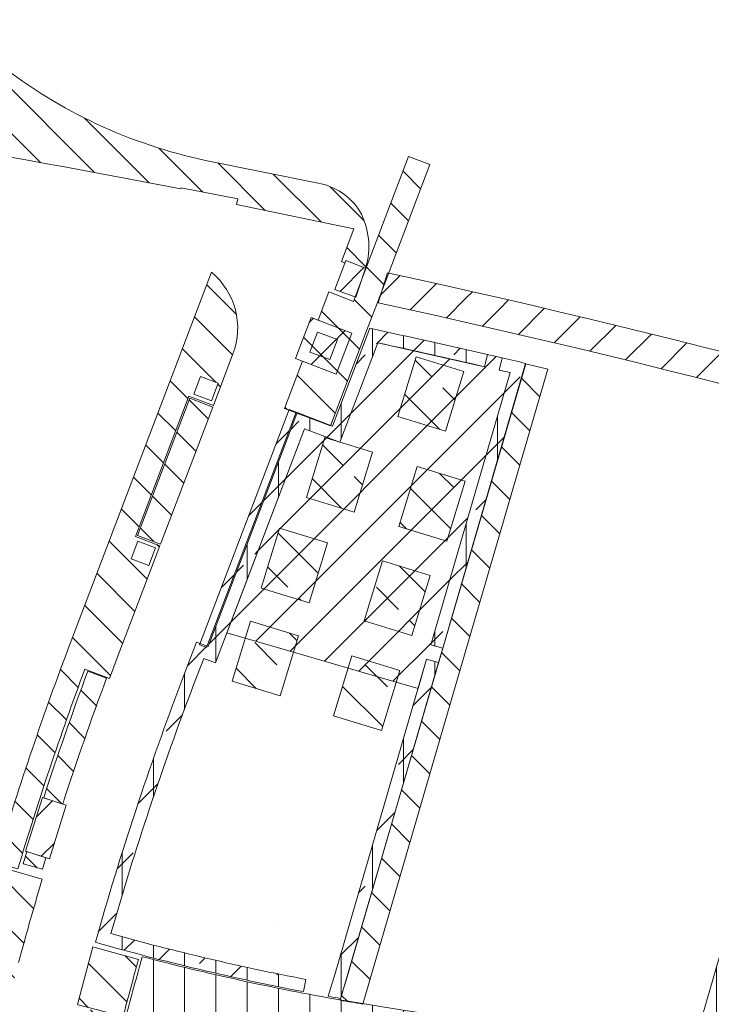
# Model space of a CAD drawing. Header units: metres. Extents: x 167411 to 168816, y 461777 to 462985.
# Tile 241 of 256: x 167544 to 167600, y 462840 to 462918. Entities that reach past the tile are written whole.
import ezdxf

# ---------------------------------------------------------------- set-up
doc = ezdxf.new("R2010")
doc.units = ezdxf.units.M
doc.header["$LTSCALE"] = 0.5
for name, color, linetype, lineweight, true_color in [('Noord-N-WE-GW-AANVULLEN-bomengranulaat TTE-tegel', 7, 'Continuous', 18, 0xff3f01), ('Noord-N-WE-GW-AANVULLEN-menggranulaat', 7, 'Continuous', 18, 0x01ff7f), ('Noord-N-WE-GW-AANVULLEN-menggranulaat uitvullen', 7, 'Continuous', 18, 0xff7f01), ('Noord-N-WE-GW-AANVULLEN-teelgrond 2e en 3e grootte boom', 7, 'Continuous', 18, 0xbf01ff), ('Noord-N-WE-GW-AANVULLEN-teelgrond haag', 7, 'Continuous', 18, 0x00ff01), ('Noord-N-WE-GW-AANVULLEN-vrijgekomen grond', 7, 'Continuous', 18, 0x7fff01), ('Noord-N-WE-GW-AANVULLEN-vrijgekomen grond (uitvullen)', 7, 'Continuous', 18, 0x0100ff), ('Noord-N-WE-GW-AANVULLEN-zand uitvullen', 7, 'Continuous', 18, 0x3fff01), ('Noord-N-WE-GW-AANVULLEN-zand-ondergrondse container', 7, 'Continuous', 18, 0xff7f01), ('Noord-N-WE-GW-ONTGRAVEN-grond-haag', 7, 'Continuous', 18, 0x01ffff), ('Noord-N-WE-GW-ONTGRAVEN-grond-ondergrondse container', 7, 'Continuous', 18, 0x01ff3f)]:
    doc.layers.add(name, color=color, linetype=linetype, lineweight=lineweight, true_color=true_color)
pattern_1 = [(45, (0, 0), (-1.767766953, 1.767766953), []), (135, (0, 0), (-1.767766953, -1.767766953), [])]
pattern_2 = [(45, (0, 0), (-1.767766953, 1.767766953), [])]
pattern_3 = [(45, (0, 0), (-3.535533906, 3.535533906), []), (45, (3.5355, 0), (-3.535533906, 3.535533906), [2.5, -1.25])]
pattern_4 = [(90, (0, 0), (-2.5, 0), [])]
pattern_5 = [(135, (0, 0), (-3.535533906, -3.535533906), []), (135, (2e-16, 3.5355), (-3.535533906, -3.535533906), [2.5, -1.25])]
pattern_6 = [(135, (0, 0), (-1.767766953, -1.767766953), [])]

msp = doc.modelspace()

# ---------------------------------------------------------------- hatches: boundary and pattern name
at = {"layer": 'Noord-N-WE-GW-AANVULLEN-bomengranulaat TTE-tegel'}
h = msp.add_hatch(dxfattribs=at)
h.set_pattern_fill('ANSI31', color=256, scale=20)
h.set_pattern_definition(pattern_2)
h.paths.add_polyline_path([(167566.41, 462886.969), (167559.254, 462868.186), (167558.693, 462868.4), (167565.85, 462887.182)])
at = {"layer": 'Noord-N-WE-GW-AANVULLEN-menggranulaat'}
h = msp.add_hatch(dxfattribs=at)
h.set_pattern_fill('ANSI37', color=256, scale=20)
h.set_pattern_definition(pattern_1)
h.paths.add_polyline_path([(167569.103, 462891.157), (167569.712, 462892.755), (167568.114, 462893.364), (167567.505, 462891.766)], flags=16)
h.paths.add_polyline_path([(167566.35, 462891.248), (167569.621, 462890.002), (167570.867, 462893.273), (167567.597, 462894.519)])
at = {"layer": 'Noord-N-WE-GW-AANVULLEN-menggranulaat uitvullen', "transparency": 33554687}
h = msp.add_hatch(dxfattribs=at)
h.set_pattern_fill('ANSI31', color=256, scale=20, angle=45)
h.set_pattern_definition(pattern_4)
edge = h.paths.add_edge_path()
edge.add_arc((167788.376, 462777.491), 243.38, 164.2657, 165.44285)
edge.add_arc((167604.139, 463034.426), 202.38, 255.30781, 259.84039)
edge.add_arc((167604.139, 463034.426), 202.38, 259.84039, 261.44777)
edge.add_line((167574.042, 462834.297), (167604.554, 462829.708))
edge.add_line((167604.554, 462829.708), (167606.529, 462836.454))
edge.add_arc((167607.49, 462836.171), 1.002, 81.56008, 163.62406, ccw=False)
edge.add_line((167607.637, 462837.163), (167607.806, 462837.137))
edge.add_line((167607.806, 462837.137), (167608.231, 462837.073))
edge.add_line((167608.231, 462837.073), (167640.864, 462832.166))
edge.add_line((167640.864, 462832.166), (167642.281, 462831.953))
edge.add_arc((167634.846, 462782.509), 50, 73.73638, 81.44777, ccw=False)
edge.add_line((167648.849, 462830.508), (167649.362, 462830.358))
edge.add_line((167649.362, 462830.358), (167657.041, 462828.117))
edge.add_line((167657.041, 462828.117), (167661.121, 462826.927))
edge.add_line((167661.121, 462826.927), (167676.001, 462822.586))
edge.add_line((167676.001, 462822.586), (167676.481, 462822.446))
edge.add_arc((167676.201, 462821.486), 1, -8.51963, 73.73638, ccw=False)
edge.add_line((167677.19, 462821.338), (167676.155, 462814.385))
edge.add_line((167676.155, 462814.385), (167707.516, 462805.236))
edge.add_line((167707.516, 462805.236), (167707.555, 462805.37))
edge.add_arc((167558.57, 462857.108), 157.712, 340.84942, 342.5653)
edge.add_line((167709.037, 462809.855), (167709.079, 462809.988))
edge.add_line((167709.079, 462809.988), (167688.093, 462816.111))
edge.add_arc((167688.933, 462818.991), 3, 163.73638, 253.73638, ccw=False)
edge.add_line((167686.053, 462819.831), (167687.714, 462825.524))
edge.add_line((167687.714, 462825.524), (167670.75, 462830.472))
edge.add_line((167670.75, 462830.472), (167651.07, 462836.214))
edge.add_arc((167634.767, 462782.091), 56.525, 73.23647, 81.43157)
edge.add_line((167643.189, 462837.985), (167641.771, 462838.198))
edge.add_line((167641.771, 462838.198), (167609.138, 462843.106))
edge.add_line((167609.138, 462843.106), (167600.509, 462844.403))
edge.add_line((167600.509, 462844.403), (167598.719, 462838.268))
edge.add_arc((167595.84, 462839.109), 3, 261.44777, 343.73638, ccw=False)
edge.add_line((167595.393, 462836.142), (167579.95, 462838.465))
edge.add_line((167579.95, 462838.465), (167574.786, 462839.241))
edge.add_line((167574.786, 462839.241), (167569.931, 462840.033))
edge.add_arc((167604.139, 463034.426), 197.38, 255.3193, 260.01975, ccw=False)
at = {"layer": 'Noord-N-WE-GW-AANVULLEN-teelgrond 2e en 3e grootte boom'}
h = msp.add_hatch(dxfattribs=at)
h.set_pattern_fill('ANSI33', color=256, scale=20, angle=90)
h.set_pattern_definition(pattern_5)
h.paths.add_polyline_path([(167575.994, 462891.394), (167579.819, 462890.224), (167578.355, 462885.443), (167574.53, 462886.613)])
h = msp.add_hatch(dxfattribs=at)
h.set_pattern_fill('ANSI33', color=256, scale=20, angle=90)
h.set_pattern_definition(pattern_5)
h.paths.add_polyline_path([(167568.691, 462884.939), (167572.516, 462883.768), (167571.052, 462878.987), (167567.227, 462880.158)])
h = msp.add_hatch(dxfattribs=at)
h.set_pattern_fill('ANSI33', color=256, scale=20, angle=90)
h.set_pattern_definition(pattern_5)
h.paths.add_polyline_path([(167576.084, 462882.622), (167579.909, 462881.451), (167578.445, 462876.67), (167574.62, 462877.841)])
h = msp.add_hatch(dxfattribs=at)
h.set_pattern_fill('ANSI33', color=256, scale=20, angle=90)
h.set_pattern_definition(pattern_5)
h.paths.add_polyline_path([(167565.087, 462877.694), (167568.912, 462876.523), (167567.448, 462871.742), (167563.623, 462872.912)])
h = msp.add_hatch(dxfattribs=at)
h.set_pattern_fill('ANSI33', color=256, scale=20, angle=90)
h.set_pattern_definition(pattern_5)
h.paths.add_polyline_path([(167573.306, 462875.088), (167577.131, 462873.917), (167575.667, 462869.136), (167571.843, 462870.307)])
h = msp.add_hatch(dxfattribs=at)
h.set_pattern_fill('ANSI33', color=256, scale=20, angle=90)
h.set_pattern_definition(pattern_5)
h.paths.add_polyline_path([(167562.763, 462870.273), (167566.587, 462869.102), (167565.124, 462864.321), (167561.299, 462865.492)])
h = msp.add_hatch(dxfattribs=at)
h.set_pattern_fill('ANSI33', color=256, scale=20, angle=90)
h.set_pattern_definition(pattern_5)
h.paths.add_polyline_path([(167570.869, 462867.497), (167574.693, 462866.327), (167573.23, 462861.546), (167569.405, 462862.716)])
at = {"layer": 'Noord-N-WE-GW-AANVULLEN-teelgrond haag'}
h = msp.add_hatch(dxfattribs=at)
h.set_pattern_fill('ANSI31', color=256, scale=20, angle=45)
h.set_pattern_definition(pattern_4)
edge = h.paths.add_edge_path()
edge.add_arc((167604.139, 463034.426), 197.26, 254.18129, 259.1439, ccw=False)
edge.add_arc((167788.377, 462777.491), 247.3, 159.14123, 164.24558, ccw=False)
edge.add_line((167557.285, 462865.546), (167558.448, 462868.6))
edge.add_line((167558.448, 462868.6), (167559.383, 462868.244))
edge.add_line((167559.383, 462868.244), (167566.148, 462885.999))
edge.add_line((167566.148, 462885.999), (167566.504, 462886.933))
edge.add_line((167566.504, 462886.933), (167569.326, 462885.858))
edge.add_line((167569.326, 462885.858), (167572.301, 462893.664))
edge.add_arc((167402.675, 462111.362), 800.481, 77.077297, 77.766004, ccw=False)
edge.add_line((167581.692, 462891.569), (167581.467, 462890.595))
edge.add_arc((167402.675, 462111.361), 799.482, 77.077398, 77.704393)
edge.add_line((167572.929, 462892.504), (167569.904, 462884.567))
edge.add_line((167569.904, 462884.567), (167567.082, 462885.643))
edge.add_line((167567.082, 462885.643), (167559.961, 462866.953))
edge.add_line((167559.961, 462866.953), (167559.027, 462867.309))
edge.add_line((167559.027, 462867.309), (167558.219, 462865.19))
edge.add_arc((167788.377, 462777.491), 246.3, 159.14123, 164.01262)
edge.add_arc((167604.139, 463034.426), 196.26, 254.47349, 259.1439)
edge.add_line((167567.175, 462841.679), (167566.986, 462840.697))
h = msp.add_hatch(dxfattribs=at)
h.set_pattern_fill('ANSI31', color=256, scale=20, angle=45)
h.set_pattern_definition(pattern_4)
edge = h.paths.add_edge_path()
edge.add_line((167577.175, 462868.395), (167583.513, 462890.122))
edge.add_line((167583.513, 462890.122), (167582.636, 462890.325))
edge.add_line((167582.636, 462890.325), (167582.861, 462891.3))
edge.add_arc((167404.248, 462118.31), 793.357, 76.849144, 76.989165, ccw=False)
edge.add_line((167584.749, 462890.861), (167578.125, 462868.118))
edge.add_line((167578.125, 462868.118), (167577.175, 462868.395))
h = msp.add_hatch(dxfattribs=at)
h.set_pattern_fill('ANSI31', color=256, scale=20, angle=45)
h.set_pattern_definition(pattern_4)
edge = h.paths.add_edge_path()
edge.add_line((167568.964, 462840.328), (167569.521, 462842.158))
edge.add_line((167569.521, 462842.158), (167576.839, 462867.243))
edge.add_line((167576.839, 462867.243), (167577.789, 462866.966))
edge.add_line((167577.789, 462866.966), (167570.479, 462841.873))
edge.add_line((167570.479, 462841.873), (167569.956, 462840.151))
edge.add_arc((167604.139, 463034.426), 197.26, 259.72839, 260.02089, ccw=False)
at = {"layer": 'Noord-N-WE-GW-AANVULLEN-vrijgekomen grond'}
h = msp.add_hatch(dxfattribs=at)
h.set_pattern_fill('ANSI31', color=256, scale=20)
h.set_pattern_definition(pattern_2)
h.paths.add_polyline_path([(167570.378, 462899.066), (167571.962, 462898.462), (167571.189, 462896.14), (167569.499, 462896.759)])
h = msp.add_hatch(dxfattribs=at)
h.set_pattern_fill('ANSI31', color=256, scale=20)
h.set_pattern_definition(pattern_2)
edge = h.paths.add_edge_path()
edge.add_arc((167404.248, 462118.31), 797.977, 66.912471, 77.738099, ccw=False)
edge.add_line((167717.165, 462852.375), (167716.933, 462849.755))
edge.add_arc((167404.248, 462118.31), 795.477, 66.853803, 77.754835)
edge.add_line((167572.965, 462895.689), (167573.723, 462898.083))
h = msp.add_hatch(dxfattribs=at)
h.set_pattern_fill('ANSI31', color=256, scale=20)
h.set_pattern_definition(pattern_2)
h.paths.add_polyline_path([(167576.152, 462864.891), (167574.41, 462865.399), (167570.569, 462866.52), (167566.188, 462867.798), (167562.348, 462868.918), (167560.874, 462869.348), (167567.082, 462885.643), (167569.904, 462884.567), (167572.929, 462892.504), (167581.467, 462890.595), (167581.692, 462891.569), (167582.861, 462891.3), (167582.636, 462890.325), (167583.513, 462890.122), (167577.175, 462868.395), (167578.125, 462868.118), (167577.789, 462866.966), (167576.839, 462867.243)])
h = msp.add_hatch(dxfattribs=at)
h.set_pattern_fill('ANSI31', color=256, scale=20)
h.set_pattern_definition(pattern_2)
h.paths.add_polyline_path([(167544.79, 462851.907), (167546.143, 462856.199), (167548.045, 462855.581), (167546.693, 462851.289)])
at = {"layer": 'Noord-N-WE-GW-AANVULLEN-vrijgekomen grond (uitvullen)'}
h = msp.add_hatch(dxfattribs=at)
h.set_pattern_fill('ANSI31', color=256, scale=20, angle=90)
h.set_pattern_definition(pattern_6)
edge = h.paths.add_edge_path()
edge.add_line((167457.342, 462918.268), (167457.301, 462917.669))
edge.add_arc((167405.77, 462123.583), 795.757, 79.030363, 86.287026, ccw=False)
edge.add_line((167557.193, 462904.8), (167557.211, 462904.878))
edge.add_line((167557.211, 462904.878), (167561.739, 462903.987))
edge.add_line((167561.739, 462903.987), (167561.651, 462903.549))
edge.add_line((167561.651, 462903.549), (167571.025, 462901.606))
edge.add_line((167571.025, 462901.606), (167570.026, 462898.985))
edge.add_line((167570.026, 462898.985), (167570.304, 462898.871))
edge.add_line((167570.304, 462898.871), (167570.378, 462899.066))
edge.add_line((167570.378, 462899.066), (167571.962, 462898.462))
edge.add_arc((167566.335, 462900.181), 5.884, 343.0073, 388.99083)
edge.add_arc((167567.276, 462900.327), 5.002, 32.75666, 79.77853)
edge.add_line((167568.163, 462905.249), (167559.18, 462907.069))
edge.add_arc((167567.395, 462946.171), 39.956, 231.80924, 258.13454, ccw=False)
edge.add_line((167542.691, 462914.767), (167541.849, 462913.697))
edge.add_line((167541.849, 462913.697), (167542.25, 462912.975))
edge.add_arc((167535.773, 462909.85), 7.192, 8.16501, 25.76312, ccw=False)
edge.add_arc((167540.624, 462910.536), 2.292, -46.68164, 8.40652, ccw=False)
edge.add_arc((167540.926, 462910.425), 2.01, 261.62273, 309.21355, ccw=False)
edge.add_arc((167405.77, 462123.583), 796.357, 80.2499, 81.711579)
edge.add_arc((167405.77, 462123.583), 796.357, 81.711579, 86.062967)
edge.add_line((167460.447, 462918.06), (167457.342, 462918.268))
h = msp.add_hatch(dxfattribs=at)
h.set_pattern_fill('ANSI31', color=256, scale=20, angle=90)
h.set_pattern_definition(pattern_6)
edge = h.paths.add_edge_path(flags=16)
edge.add_arc((167555.858, 462697.561), 101.3, 84.63595, 86.30506)
edge.add_arc((167555.858, 462697.561), 101.3, 86.30506, 91.47538)
edge.add_arc((167550.708, 462897.495), 98.7, 269.96216, 271.47538, ccw=False)
edge.add_arc((167550.644, 462799.495), 0.7, 89.96216, 269.96216, ccw=False)
edge.add_arc((167550.708, 462897.495), 97.3, 269.96216, 271.47538)
edge.add_arc((167555.858, 462697.561), 102.7, 86.30506, 91.47538, ccw=False)
edge.add_arc((167555.858, 462697.561), 102.7, 84.63595, 86.30506, ccw=False)
edge.add_arc((167565.393, 462799.115), 0.7, -95.36405, 84.63595, ccw=False)
edge = h.paths.add_edge_path()
edge.add_line((167544.738, 462803.711), (167544.642, 462803.118))
edge.add_line((167544.642, 462803.118), (167547.725, 462798.289))
edge.add_line((167547.725, 462798.289), (167547.685, 462797.691))
edge.add_line((167547.685, 462797.691), (167548.685, 462797.679))
edge.add_line((167548.685, 462797.679), (167548.683, 462797.529))
edge.add_arc((167550.997, 462877.275), 79.78, 268.338, 271.6423)
edge.add_arc((167555.842, 462696.724), 100.836, 86.32651, 91.45392, ccw=False)
edge.add_arc((167555.177, 462689.045), 108.543, 83.20831, 86.23636, ccw=False)
edge.add_line((167568.014, 462796.826), (167568.574, 462801.031))
edge.add_arc((167473.785, 462047.159), 759.808, 82.833424, 84.566272)
edge.add_line((167545.734, 462803.553), (167544.738, 462803.711))
edge = h.paths.add_edge_path()
edge.add_arc((167473.772, 462047.06), 765.958, 83.222653, 84.490669, ccw=False)
edge.add_line((167564.164, 462807.666), (167564.045, 462806.672))
edge.add_line((167564.045, 462806.672), (167552.118, 462807.996))
edge.add_line((167552.118, 462807.996), (167552.047, 462807.4))
edge.add_arc((167545.66, 462749.796), 57.957, 83.67261, 84.64609)
edge.add_arc((167551.826, 462814.961), 7.5, 232.39334, 264.19626, ccw=False)
edge.add_line((167547.249, 462809.02), (167547.31, 462809.48))
edge = h.paths.add_edge_path()
edge.add_line((167548.468, 462833.677), (167549.44, 462833.442))
edge.add_arc((167788.377, 462777.491), 245.4, 166.8208, 171.87547)
edge.add_line((167545.44, 462812.172), (167544.841, 462812.23))
edge.add_arc((167551.826, 462814.961), 7.5, 170.999, 201.35466, ccw=False)
edge.add_line((167544.418, 462816.135), (167544.975, 462819.491))
edge.add_line((167544.975, 462819.491), (167545.566, 462819.394))
edge.add_arc((167788.377, 462777.491), 246.4, 166.81903, 170.20869, ccw=False)
h.paths.add_polyline_path([(167544.886, 462851.876), (167544.591, 462850.905), (167546.129, 462850.465), (167546.407, 462851.382)])
edge = h.paths.add_edge_path()
edge.add_line((167546.238, 462856.168), (167547.76, 462855.674))
edge.add_arc((167788.377, 462777.491), 253, 159.5872, 161.99972, ccw=False)
edge.add_line((167551.264, 462865.733), (167549.766, 462866.298))
edge.add_arc((167789.623, 462777.093), 255.908, 159.59932, 162.00121)
edge = h.paths.add_edge_path()
edge.add_line((167700.508, 462782.884), (167701.73, 462782.528))
edge.add_arc((167696.189, 462787.582), 7.5, 317.63315, 335.00163)
edge.add_line((167702.986, 462784.412), (167704.898, 462788.618))
edge.add_line((167704.898, 462788.618), (167704.349, 462788.859))
edge.add_arc((167550.156, 462857.165), 168.645, 336.10728, 339.32752)
edge.add_line((167707.942, 462797.629), (167707.025, 462797.978))
edge.add_arc((167512.884, 462872.847), 208.078, 334.38307, 338.91135, ccw=False)
at = {"layer": 'Noord-N-WE-GW-AANVULLEN-zand uitvullen'}
h = msp.add_hatch(dxfattribs=at)
h.set_pattern_fill('ANSI31', color=256, scale=20, angle=90)
h.set_pattern_definition(pattern_6)
edge = h.paths.add_edge_path()
edge.add_line((167586.527, 462890.399), (167584.753, 462890.816))
edge.add_line((167584.753, 462890.816), (167569.933, 462840.015))
edge.add_arc((167604.017, 463034.308), 197.26, 260.05011, 260.58225)
edge.add_line((167571.739, 462839.707), (167579.178, 462865.209))
edge.add_line((167579.178, 462865.209), (167586.527, 462890.399))
h.paths.add_polyline_path([(167572.771, 462895.382), (167573.671, 462897.745), (167577.098, 462906.738), (167575.397, 462907.386), (167571.872, 462898.134), (167570.988, 462895.813), (167569.025, 462896.561), (167568.165, 462894.302), (167570.867, 462893.273), (167569.621, 462890.002), (167566.919, 462891.032), (167565.483, 462887.265), (167569.146, 462885.869), (167572.116, 462893.662)])
h.paths.add_polyline_path([(167646.528, 462845.583), (167648.275, 462845.073), (167655.748, 462870.695), (167654.022, 462871.27)])
edge = h.paths.add_edge_path()
edge.add_line((167555.523, 462876.292), (167553.561, 462877.039))
edge.add_line((167553.561, 462877.039), (167557.834, 462888.253))
edge.add_line((167557.834, 462888.253), (167559.796, 462887.505))
edge.add_line((167559.796, 462887.505), (167561.36, 462891.61))
edge.add_arc((167555.94, 462893.675), 5.8, 339.14123, 410.22788)
edge.add_line((167559.651, 462898.133), (167548.14, 462867.924))
edge.add_arc((167789.501, 462776.975), 257.928, 159.35274, 163.31984)
edge.add_line((167542.426, 462851.008), (167544.176, 462850.507))
edge.add_arc((167789.501, 462776.975), 256.108, 159.55435, 163.31477, ccw=False)
edge.add_line((167549.527, 462866.438), (167551.493, 462865.696))
edge.add_line((167551.493, 462865.696), (167552.117, 462867.351))
edge.add_line((167552.117, 462867.351), (167555.523, 462876.292))
h.paths.add_polyline_path([(167558.232, 462888.401), (167558.767, 462889.802), (167560.168, 462889.268), (167559.634, 462887.867)], flags=16)
h.paths.add_polyline_path([(167553.226, 462875.262), (167553.76, 462876.664), (167555.162, 462876.13), (167554.628, 462874.728)], flags=16)
h.paths.add_polyline_path([(167559.746, 462887.374), (167557.915, 462888.072), (167553.742, 462877.12), (167555.573, 462876.423)], flags=17)
edge = h.paths.add_edge_path(flags=16)
edge.add_line((167503.98, 462839.354), (167539.092, 462838.787))
edge.add_arc((167788.255, 462777.373), 256.62, 166.15368, 172.06071)
edge.add_arc((167473.663, 462047.041), 768.158, 85.487838, 87.774467)
edge.add_line((167503.493, 462814.62), (167503.98, 462839.354))
edge = h.paths.add_edge_path()
edge.add_line((167497.496, 462839.478), (167497.522, 462840.778))
edge.add_line((167497.522, 462840.778), (167502.186, 462840.703))
edge.add_line((167502.186, 462840.703), (167502.297, 462846.372))
edge.add_line((167502.297, 462846.372), (167503.837, 462846.347))
edge.add_line((167503.837, 462846.347), (167503.957, 462852.446))
edge.add_line((167503.957, 462852.446), (167502.417, 462852.476))
edge.add_line((167502.417, 462852.476), (167502.626, 462863.075))
edge.add_line((167502.626, 462863.075), (167504.479, 462864.719))
edge.add_line((167504.479, 462864.719), (167504.345, 462857.91))
edge.add_line((167504.345, 462857.91), (167504.045, 462857.915))
edge.add_line((167504.045, 462857.915), (167503.964, 462852.916))
edge.add_line((167503.964, 462852.916), (167504.246, 462852.911))
edge.add_line((167504.246, 462852.911), (167504.109, 462845.956))
edge.add_line((167504.109, 462845.956), (167503.829, 462845.96))
edge.add_line((167503.829, 462845.96), (167503.73, 462840.898))
edge.add_line((167503.73, 462840.898), (167535.245, 462840.387))
edge.add_line((167535.245, 462840.387), (167535.325, 462845.38))
edge.add_line((167535.325, 462845.38), (167535.329, 462845.619))
edge.add_line((167535.329, 462845.619), (167536.24, 462845.604))
edge.add_arc((167535.967, 462828.744), 16.862, 73.74797, 89.07012, ccw=False)
edge.add_line((167540.686, 462844.932), (167540.713, 462845.028))
edge.add_line((167540.713, 462845.028), (167540.848, 462844.99))
edge.add_arc((167796.933, 462774.89), 265.506, 163.40489, 164.69107, ccw=False)
edge.add_line((167542.486, 462850.72), (167546.121, 462849.68))
edge.add_arc((167788.255, 462777.373), 252.7, 163.37306, 164.71367)
edge.add_line((167544.495, 462843.996), (167544.233, 462843.03))
edge.add_arc((167788.255, 462777.373), 252.7, 164.94046, 166.6645)
edge.add_line((167542.369, 462835.659), (167540.325, 462836.143))
edge.add_arc((167788.255, 462777.373), 254.8, 166.6645, 170.71247)
edge.add_line((167536.795, 462818.495), (167538.868, 462818.159))
edge.add_line((167538.868, 462818.159), (167538.486, 462815.753))
edge.add_arc((167532.754, 462816.634), 5.8, 289.80514, 351.26413, ccw=False)
edge.add_arc((167532.754, 462816.634), 5.8, 265.60934, 289.80514, ccw=False)
edge.add_arc((167473.663, 462047.041), 766.058, 85.609345, 87.771456)
edge.add_line((167503.452, 462812.52), (167502.525, 462812.555))
edge.add_arc((167502.699, 462818.353), 5.8, 181.2718, 268.27741, ccw=False)
edge.add_line((167496.901, 462818.224), (167502.261, 462818.119))
edge.add_line((167502.261, 462818.119), (167502.68, 462839.395))
edge.add_line((167502.68, 462839.395), (167497.496, 462839.478))
h.paths.add_polyline_path([(167535.995, 462842.337), (167536.019, 462843.837), (167537.519, 462843.813), (167537.495, 462842.313)], flags=16)
h.paths.add_polyline_path([(167537.065, 462818.164), (167538.546, 462817.927), (167538.31, 462816.446), (167536.828, 462816.683)], flags=16)
edge = h.paths.add_edge_path(flags=17)
edge.add_line((167542.336, 462835.523), (167540.429, 462835.975))
edge.add_arc((167788.255, 462777.373), 254.66, 166.69599, 170.68094)
edge.add_line((167536.956, 462818.611), (167538.89, 462818.297))
edge.add_arc((167788.566, 462777.305), 253.018, 166.6975, 170.67641, ccw=False)
h.paths.add_polyline_path([(167498.518, 462816.942), (167500.017, 462816.913), (167499.988, 462815.413), (167498.488, 462815.443)], flags=16)
h.paths.add_polyline_path([(167490.847, 462839.585), (167497.496, 462839.478), (167497.486, 462838.958), (167490.837, 462839.065)])
edge = h.paths.add_edge_path()
edge.add_line((167490.847, 462839.585), (167485.682, 462839.668))
edge.add_line((167485.682, 462839.668), (167485.264, 462818.453))
edge.add_line((167485.264, 462818.453), (167490.389, 462818.352))
edge.add_arc((167484.599, 462818.887), 5.815, 269.9332, 354.7251, ccw=False)
edge.add_line((167484.592, 462813.072), (167483.66, 462813.081))
edge.add_arc((167475.557, 461985.146), 827.975, 89.439276, 92.948585)
edge.add_arc((167431.434, 462841.785), 29.8, 251.36725, 272.94858, ccw=False)
edge.add_line((167421.912, 462813.547), (167420.464, 462814.036))
edge.add_line((167420.464, 462814.036), (167414.609, 462816.01))
edge.add_arc((167417.101, 462823.401), 7.8, 218.70559, 251.36725, ccw=False)
edge.add_line((167411.014, 462818.524), (167412.822, 462818.829))
edge.add_line((167412.822, 462818.829), (167422.583, 462815.537))
edge.add_arc((167431.434, 462841.785), 27.7, 251.36725, 272.94858)
edge.add_arc((167475.557, 461985.146), 830.075, 89.440695, 92.948585, ccw=False)
edge.add_line((167483.66, 462815.182), (167484.168, 462840.992))
edge.add_line((167484.168, 462840.992), (167490.868, 462840.884))
edge.add_line((167490.868, 462840.884), (167490.847, 462839.585))
h.paths.add_polyline_path([(167487.22, 462817.165), (167488.72, 462817.135), (167488.69, 462815.635), (167487.19, 462815.665)], flags=16)
h = msp.add_hatch(dxfattribs=at)
h.set_pattern_fill('ANSI31', color=256, scale=20, angle=90)
h.set_pattern_definition(pattern_6)
edge = h.paths.add_edge_path()
edge.add_line((167717.611, 462838.507), (167719.549, 462838.215))
edge.add_arc((167524.381, 462867.952), 197.42, 347.93478, 351.33671, ccw=False)
edge.add_line((167717.44, 462826.686), (167715.524, 462827.098))
edge.add_arc((167524.5, 462867.932), 195.34, 347.93386, 351.33644)
edge = h.paths.add_edge_path()
edge.add_arc((167524.5, 462867.932), 195.34, 344.55622, 346.21195, ccw=False)
edge.add_line((167712.786, 462815.914), (167714.675, 462815.391))
edge.add_arc((167524.184, 462868.012), 197.626, 344.55768, 346.2166)
edge.add_line((167716.119, 462820.927), (167714.211, 462821.376))
edge = h.paths.add_edge_path()
edge.add_line((167643.798, 462823.65), (167647.246, 462822.644))
edge.add_line((167647.246, 462822.644), (167640.609, 462799.892))
edge.add_line((167640.609, 462799.892), (167625.862, 462804.194))
edge.add_arc((167618.301, 462778.274), 27, 73.73704, 99.4548)
edge.add_line((167613.866, 462804.907), (167610.076, 462804.276))
edge.add_arc((167606.412, 462826.983), 23, 269.78034, 279.16755, ccw=False)
edge.add_arc((167606.412, 462826.983), 23, 260.34061, 269.78034, ccw=False)
edge.add_arc((167473.663, 462047.041), 768.158, 80.340606, 83.073374)
edge.add_line((167566.301, 462809.593), (167570.075, 462834.673))
edge.add_line((167570.075, 462834.673), (167568.281, 462834.986))
edge.add_line((167568.281, 462834.986), (167564.494, 462809.81))
edge.add_arc((167473.644, 462046.854), 768.346, 83.209421, 84.49883)
edge.add_arc((167788.255, 462777.373), 243.38, 165.44284, 171.90102, ccw=False)
edge.add_line((167552.688, 462838.546), (167548.894, 462839.531))
edge.add_line((167548.894, 462839.531), (167548.333, 462837.311))
edge.add_line((167548.333, 462837.311), (167551.154, 462836.628))
edge.add_line((167551.154, 462836.628), (167550.33, 462833.226))
edge.add_line((167550.33, 462833.226), (167549.545, 462833.416))
edge.add_arc((167788.255, 462777.373), 245.2, 166.78764, 171.92013)
edge.add_line((167545.489, 462811.837), (167544.466, 462811.936))
edge.add_arc((167551.704, 462814.843), 7.8, 201.88595, 231.97465)
edge.add_line((167546.899, 462808.699), (167547.015, 462809.579))
edge.add_arc((167473.65, 462046.942), 766.158, 83.207692, 84.505094, ccw=False)
edge.add_line((167564.264, 462807.723), (167564.016, 462805.637))
edge.add_line((167564.016, 462805.637), (167570.499, 462804.837))
edge.add_line((167570.499, 462804.837), (167570.765, 462806.92))
edge.add_arc((167473.663, 462047.041), 766.058, 80.467865, 82.717846, ccw=False)
edge.add_line((167600.523, 462802.522), (167600.175, 462800.451))
edge.add_line((167600.175, 462800.451), (167601.848, 462800.168))
edge.add_arc((167606.412, 462826.983), 27.2, 260.34061, 269.78034)
edge.add_arc((167606.412, 462826.983), 27.2, 269.78034, 279.19031)
edge.add_line((167610.756, 462800.132), (167614.555, 462800.764))
edge.add_arc((167618.301, 462778.273), 22.801, 90.80239, 99.45519, ccw=False)
edge.add_line((167617.982, 462801.072), (167617.95, 462803.171))
edge.add_arc((167618.301, 462778.274), 24.9, 73.73723, 90.80851, ccw=False)
edge.add_line((167625.274, 462802.178), (167636.104, 462799.018))
edge.add_line((167636.104, 462799.018), (167635.516, 462797.002))
edge.add_line((167635.516, 462797.002), (167645.116, 462794.202))
edge.add_line((167645.116, 462794.202), (167646.028, 462793.936))
edge.add_line((167646.028, 462793.936), (167647.204, 462797.968))
edge.add_line((167647.204, 462797.968), (167647.108, 462797.996))
edge.add_line((167647.108, 462797.996), (167647.949, 462800.876))
edge.add_line((167647.949, 462800.876), (167643.197, 462802.262))
edge.add_line((167643.197, 462802.262), (167648.994, 462822.134))
edge.add_line((167648.994, 462822.134), (167664.545, 462817.597))
edge.add_line((167664.545, 462817.597), (167658.748, 462797.726))
edge.add_line((167658.748, 462797.726), (167653.996, 462799.112))
edge.add_line((167653.996, 462799.112), (167653.156, 462796.231))
edge.add_line((167653.156, 462796.231), (167653.06, 462796.259))
edge.add_line((167653.06, 462796.259), (167651.884, 462792.227))
edge.add_line((167651.884, 462792.227), (167652.796, 462791.961))
edge.add_line((167652.796, 462791.961), (167663.956, 462788.706))
edge.add_line((167663.956, 462788.706), (167664.545, 462790.722))
edge.add_line((167664.545, 462790.722), (167693.344, 462782.32))
edge.add_line((167693.344, 462782.32), (167692.756, 462780.304))
edge.add_line((167692.756, 462780.304), (167693.883, 462779.976))
edge.add_arc((167696.067, 462787.464), 7.8, 253.73704, 316.25061)
edge.add_line((167701.701, 462782.07), (167700.064, 462782.548))
edge.add_line((167700.064, 462782.548), (167701.413, 462785.442))
edge.add_arc((167525.346, 462867.574), 194.282, 334.99174, 339.03949)
edge.add_line((167706.772, 462798.075), (167706.166, 462798.305))
edge.add_line((167706.166, 462798.305), (167707.412, 462801.576))
edge.add_line((167707.412, 462801.576), (167709.957, 462800.607))
edge.add_line((167709.957, 462800.607), (167709.966, 462800.631))
edge.add_line((167709.966, 462800.631), (167710.838, 462803.083))
edge.add_line((167710.838, 462803.083), (167711.161, 462804.019))
edge.add_line((167711.161, 462804.019), (167711.094, 462804.039))
edge.add_line((167711.094, 462804.039), (167707.394, 462805.118))
edge.add_arc((167524.5, 462867.932), 193.38, 335.00163, 341.04534, ccw=False)
edge.add_line((167699.764, 462786.211), (167698.296, 462783.063))
edge.add_line((167698.296, 462783.063), (167691.8, 462784.958))
edge.add_line((167691.8, 462784.958), (167659.655, 462794.336))
edge.add_line((167659.655, 462794.336), (167666.293, 462817.088))
edge.add_line((167666.293, 462817.088), (167675.914, 462814.281))
edge.add_line((167675.914, 462814.281), (167676.186, 462816.097))
edge.add_line((167676.186, 462816.097), (167644.19, 462825.432))
edge.add_line((167644.19, 462825.432), (167643.798, 462823.65))
edge = h.paths.add_edge_path()
edge.add_line((167707.574, 462805.211), (167711.206, 462804.152))
edge.add_arc((167524.5, 462867.932), 197.3, 341.13954, 342.51102)
edge.add_line((167712.679, 462808.639), (167709.05, 462809.697))
edge.add_arc((167524.5, 462867.932), 193.52, 341.08878, 342.48708, ccw=False)
h.paths.add_polyline_path([(167664.091, 462788.666), (167664.64, 462790.548), (167693.171, 462782.225), (167692.622, 462780.344)], flags=17)
h.paths.add_polyline_path([(167654.906, 462795.982), (167655.326, 462797.422), (167656.766, 462797.002), (167656.346, 462795.562)], flags=16)
h.paths.add_polyline_path([(167646.162, 462793.897), (167647.299, 462797.794), (167652.887, 462796.164), (167651.75, 462792.267)], flags=17)
h.paths.add_polyline_path([(167645.498, 462798.726), (167644.058, 462799.146), (167644.479, 462800.586), (167645.919, 462800.166)], flags=16)
edge = h.paths.add_edge_path(flags=17)
edge.add_line((167618.122, 462801.074), (167618.092, 462803.033))
edge.add_arc((167618.301, 462778.274), 24.76, 73.73724, 90.48418, ccw=False)
edge.add_line((167625.235, 462802.043), (167635.931, 462798.923))
edge.add_line((167635.931, 462798.923), (167635.382, 462797.041))
edge.add_line((167635.382, 462797.041), (167624.686, 462800.162))
edge.add_arc((167618.29, 462778.212), 22.862, 73.75486, 90.42281)
h.paths.add_polyline_path([(167616.106, 462802.749), (167616.2, 462801.252), (167617.697, 462801.346), (167617.603, 462802.843)], flags=16)
edge = h.paths.add_edge_path(flags=17)
edge.add_line((167570.598, 462804.824), (167570.852, 462806.808))
edge.add_arc((167473.663, 462047.041), 765.958, 80.475345, 82.710366, ccw=False)
edge.add_line((167600.408, 462802.44), (167600.076, 462800.468))
edge.add_arc((167473.658, 462047.007), 763.993, 80.475416, 82.710296)
edge = h.paths.add_edge_path(flags=17)
edge.add_line((167567.991, 462796.695), (167570.871, 462796.315))
edge.add_line((167570.871, 462796.315), (167571.178, 462798.643))
edge.add_arc((167569.295, 462798.892), 1.9, 352.46769, 442.46695)
edge.add_line((167569.544, 462800.775), (167568.552, 462800.901))
edge.add_line((167568.552, 462800.901), (167567.991, 462796.695))
edge = h.paths.add_edge_path()
edge.add_line((167553.821, 462843.274), (167550.242, 462844.25))
edge.add_line((167550.242, 462844.25), (167550.174, 462844.268))
edge.add_line((167550.174, 462844.268), (167548.929, 462839.666))
edge.add_line((167548.929, 462839.666), (167548.997, 462839.649))
edge.add_line((167548.997, 462839.649), (167552.588, 462838.716))
edge.add_arc((167788.255, 462777.373), 243.52, 164.29892, 165.40991, ccw=False)
at = {"layer": 'Noord-N-WE-GW-AANVULLEN-zand-ondergrondse container'}
h = msp.add_hatch(dxfattribs=at)
h.set_pattern_fill('ANSI31', color=256, scale=20)
h.set_pattern_definition(pattern_2)
h.paths.add_polyline_path([(167566.35, 462891.248), (167569.621, 462890.002), (167570.867, 462893.273), (167567.597, 462894.519)])
h.paths.add_polyline_path([(167568.114, 462893.364), (167569.712, 462892.755), (167569.103, 462891.157), (167567.505, 462891.766)], flags=16)
at = {"layer": 'Noord-N-WE-GW-ONTGRAVEN-grond-haag'}
h = msp.add_hatch(dxfattribs=at)
h.set_pattern_fill('ANSI33', color=256, scale=20)
h.set_pattern_definition(pattern_3)
edge = h.paths.add_edge_path()
edge.add_arc((167604.139, 463034.426), 197.26, 254.18129, 259.1439, ccw=False)
edge.add_arc((167788.377, 462777.491), 247.3, 159.14123, 164.24558, ccw=False)
edge.add_line((167557.285, 462865.546), (167558.448, 462868.6))
edge.add_line((167558.448, 462868.6), (167559.383, 462868.244))
edge.add_line((167559.383, 462868.244), (167566.148, 462885.999))
edge.add_line((167566.148, 462885.999), (167566.504, 462886.933))
edge.add_line((167566.504, 462886.933), (167569.326, 462885.858))
edge.add_line((167569.326, 462885.858), (167572.301, 462893.664))
edge.add_arc((167402.675, 462111.362), 800.481, 77.077297, 77.766004, ccw=False)
edge.add_line((167581.692, 462891.569), (167581.467, 462890.595))
edge.add_arc((167402.675, 462111.361), 799.482, 77.077398, 77.704393)
edge.add_line((167572.929, 462892.504), (167569.904, 462884.567))
edge.add_line((167569.904, 462884.567), (167567.082, 462885.643))
edge.add_line((167567.082, 462885.643), (167559.961, 462866.953))
edge.add_line((167559.961, 462866.953), (167559.027, 462867.309))
edge.add_line((167559.027, 462867.309), (167558.219, 462865.19))
edge.add_arc((167788.377, 462777.491), 246.3, 159.14123, 164.01262)
edge.add_arc((167604.139, 463034.426), 196.26, 254.47349, 259.1439)
edge.add_line((167567.175, 462841.679), (167566.986, 462840.697))
h = msp.add_hatch(dxfattribs=at)
h.set_pattern_fill('ANSI33', color=256, scale=20)
h.set_pattern_definition(pattern_3)
edge = h.paths.add_edge_path()
edge.add_line((167577.175, 462868.395), (167583.513, 462890.122))
edge.add_line((167583.513, 462890.122), (167582.636, 462890.325))
edge.add_line((167582.636, 462890.325), (167582.861, 462891.3))
edge.add_arc((167404.248, 462118.31), 793.357, 76.849144, 76.989165, ccw=False)
edge.add_line((167584.749, 462890.861), (167578.125, 462868.118))
edge.add_line((167578.125, 462868.118), (167577.175, 462868.395))
h = msp.add_hatch(dxfattribs=at)
h.set_pattern_fill('ANSI33', color=256, scale=20)
h.set_pattern_definition(pattern_3)
edge = h.paths.add_edge_path()
edge.add_line((167568.964, 462840.328), (167569.521, 462842.158))
edge.add_line((167569.521, 462842.158), (167576.839, 462867.243))
edge.add_line((167576.839, 462867.243), (167577.789, 462866.966))
edge.add_line((167577.789, 462866.966), (167570.479, 462841.873))
edge.add_line((167570.479, 462841.873), (167569.956, 462840.151))
edge.add_arc((167604.139, 463034.426), 197.26, 259.72839, 260.02089, ccw=False)
at = {"layer": 'Noord-N-WE-GW-ONTGRAVEN-grond-ondergrondse container'}
h = msp.add_hatch(dxfattribs=at)
h.set_pattern_fill('ANSI37', color=256, scale=20)
h.set_pattern_definition(pattern_1)
h.paths.add_polyline_path([(167567.597, 462894.519), (167570.867, 462893.273), (167569.621, 462890.002), (167566.35, 462891.248)])

# ---------------------------------------------------------------- linework, layer by layer
at = {"layer": 'Noord-N-WE-GW-AANVULLEN-bomengranulaat TTE-tegel', "flags": 128}
msp.add_lwpolyline([(167566.41, 462886.969), (167559.254, 462868.186), (167558.693, 462868.4), (167565.85, 462887.182)], close=True, dxfattribs=at)
at = {"layer": 'Noord-N-WE-GW-AANVULLEN-menggranulaat', "flags": 128}
for points in [[(167566.35, 462891.248), (167569.621, 462890.002), (167570.867, 462893.273), (167567.597, 462894.519)], [(167569.103, 462891.157), (167569.712, 462892.755), (167568.114, 462893.364), (167567.505, 462891.766)]]:
    msp.add_lwpolyline(points, close=True, dxfattribs=at)
at = {"layer": 'Noord-N-WE-GW-AANVULLEN-menggranulaat uitvullen'}
msp.add_lwpolyline([(167600.509, 462844.403), (167598.719, 462838.268, -0.375321), (167595.393, 462836.142), (167579.95, 462838.465), (167574.786, 462839.241), (167569.931, 462840.033, -0.020512), (167554.116, 462843.49, 0.005136), (167552.81, 462838.664, 0.01978), (167568.441, 462835.22, 0.007014), (167574.042, 462834.297), (167604.554, 462829.708)], format="xyb", dxfattribs=at)
at = {"layer": 'Noord-N-WE-GW-AANVULLEN-teelgrond 2e en 3e grootte boom', "flags": 128}
for points in [[(167575.994, 462891.394), (167579.819, 462890.224), (167578.355, 462885.443), (167574.53, 462886.613)], [(167568.691, 462884.939), (167572.516, 462883.768), (167571.052, 462878.987), (167567.227, 462880.158)], [(167576.084, 462882.622), (167579.909, 462881.451), (167578.445, 462876.67), (167574.62, 462877.841)], [(167565.087, 462877.694), (167568.912, 462876.523), (167567.448, 462871.742), (167563.623, 462872.912)], [(167573.306, 462875.088), (167577.131, 462873.917), (167575.667, 462869.136), (167571.843, 462870.307)], [(167562.763, 462870.273), (167566.587, 462869.102), (167565.124, 462864.321), (167561.299, 462865.492)], [(167570.869, 462867.497), (167574.693, 462866.327), (167573.23, 462861.546), (167569.405, 462862.716)]]:
    msp.add_lwpolyline(points, close=True, dxfattribs=at)
at = {"layer": 'Noord-N-WE-GW-AANVULLEN-teelgrond haag'}
msp.add_lwpolyline([(167566.986, 462840.697, -0.021657), (167550.367, 462844.637, -0.022276), (167557.285, 462865.546), (167558.448, 462868.6), (167559.383, 462868.244), (167566.148, 462885.999), (167566.504, 462886.933), (167569.326, 462885.858), (167572.301, 462893.664, -0.003005), (167581.692, 462891.569), (167581.467, 462890.595, 0.002736), (167572.929, 462892.504), (167569.904, 462884.567), (167567.082, 462885.643), (167559.961, 462866.953), (167559.027, 462867.309), (167558.219, 462865.19, 0.021259), (167551.603, 462845.328, 0.020381), (167567.175, 462841.679)], format="xyb", close=True, dxfattribs=at)
for points in [[(167577.175, 462868.395), (167583.513, 462890.122), (167582.636, 462890.325), (167582.861, 462891.3, -0.000611), (167584.749, 462890.861), (167578.125, 462868.118), (167577.175, 462868.395)], [(167568.964, 462840.328), (167569.521, 462842.158), (167576.839, 462867.243), (167577.789, 462866.966), (167570.479, 462841.873), (167569.956, 462840.151, -0.001276), (167568.964, 462840.328, -0.00113)]]:
    msp.add_lwpolyline(points, format="xyb", dxfattribs=at)
at = {"layer": 'Noord-N-WE-GW-AANVULLEN-vrijgekomen grond', "flags": 128}
for points in [[(167570.378, 462899.066), (167571.962, 462898.462), (167571.189, 462896.14), (167569.499, 462896.759)], [(167576.152, 462864.891), (167574.41, 462865.399), (167570.569, 462866.52), (167566.188, 462867.798), (167562.348, 462868.918), (167560.874, 462869.348), (167567.082, 462885.643), (167569.904, 462884.567), (167572.929, 462892.504), (167581.467, 462890.595), (167581.692, 462891.569), (167582.861, 462891.3), (167582.636, 462890.325), (167583.513, 462890.122), (167577.175, 462868.395), (167578.125, 462868.118), (167577.789, 462866.966), (167576.839, 462867.243)], [(167544.79, 462851.907), (167546.143, 462856.199), (167548.045, 462855.581), (167546.693, 462851.289)]]:
    msp.add_lwpolyline(points, close=True, dxfattribs=at)
msp.add_lwpolyline([(167573.723, 462898.083, -0.047271), (167717.165, 462852.375), (167716.933, 462849.755, 0.047601), (167572.965, 462895.689)], format="xyb", close=True, dxfattribs=at)
at = {"layer": 'Noord-N-WE-GW-AANVULLEN-vrijgekomen grond (uitvullen)', "flags": 128}
for points in [[(167457.342, 462918.268), (167457.301, 462917.669, -0.031674), (167557.193, 462904.8), (167557.211, 462904.878), (167561.739, 462903.987), (167561.651, 462903.549), (167571.025, 462901.606), (167570.026, 462898.985), (167570.304, 462898.871), (167570.378, 462899.066), (167571.962, 462898.462, 0.203377), (167571.482, 462903.033, 0.2081), (167568.163, 462905.249), (167559.18, 462907.069, -0.115374), (167542.691, 462914.767), (167541.849, 462913.697), (167542.25, 462912.975, -0.076938), (167542.892, 462910.871, -0.245106), (167542.197, 462908.868, -0.210691), (167540.634, 462908.437, 0.006378), (167520.569, 462911.622, 0.018989), (167460.447, 462918.06)], [(167546.238, 462856.168), (167547.76, 462855.674, -0.010527), (167551.264, 462865.733), (167549.766, 462866.298, 0.010481)]]:
    msp.add_lwpolyline(points, format="xyb", close=True, dxfattribs=at)
msp.add_lwpolyline([(167544.886, 462851.876), (167544.591, 462850.905), (167546.129, 462850.465), (167546.407, 462851.382)], close=True, dxfattribs=at)
at = {"layer": 'Noord-N-WE-GW-AANVULLEN-zand uitvullen'}
for points in [[(167572.771, 462895.382), (167573.671, 462897.745), (167577.098, 462906.738), (167575.397, 462907.386), (167571.872, 462898.134), (167570.988, 462895.813), (167569.025, 462896.561), (167568.165, 462894.302), (167570.867, 462893.273), (167569.621, 462890.002), (167566.919, 462891.032), (167565.483, 462887.265), (167569.146, 462885.869), (167572.116, 462893.662)], [(167558.232, 462888.401), (167558.767, 462889.802), (167560.168, 462889.268), (167559.634, 462887.867), (167558.232, 462888.401)], [(167559.746, 462887.374), (167557.915, 462888.072), (167553.742, 462877.12), (167555.573, 462876.423)], [(167553.226, 462875.262), (167553.76, 462876.664), (167555.162, 462876.13), (167554.628, 462874.728), (167553.226, 462875.262)]]:
    msp.add_lwpolyline(points, close=True, dxfattribs=at)
for points in [[(167555.523, 462876.292), (167553.561, 462877.039), (167557.834, 462888.253), (167559.796, 462887.505), (167561.36, 462891.61, 0.320519), (167559.651, 462898.133), (167548.14, 462867.924, 0.017311), (167542.426, 462851.008), (167544.176, 462850.507, -0.016409), (167549.527, 462866.438), (167551.493, 462865.696), (167552.117, 462867.351), (167555.523, 462876.292)], [(167586.527, 462890.399), (167584.753, 462890.816), (167569.933, 462840.015, 0.002322), (167571.739, 462839.707), (167579.178, 462865.209)], [(167553.821, 462843.274), (167550.242, 462844.25), (167550.174, 462844.268), (167548.929, 462839.666), (167548.997, 462839.649), (167552.588, 462838.716, -0.004848), (167553.821, 462843.274)]]:
    msp.add_lwpolyline(points, format="xyb", close=True, dxfattribs=at)
msp.add_lwpolyline([(167542.486, 462850.72), (167546.121, 462849.68, 0.00585), (167544.495, 462843.996), (167544.233, 462843.03, 0.007523)], format="xyb", dxfattribs=at)
at = {"layer": 'Noord-N-WE-GW-AANVULLEN-zand-ondergrondse container', "flags": 128}
for points in [[(167566.35, 462891.248), (167569.621, 462890.002), (167570.867, 462893.273), (167567.597, 462894.519)], [(167568.114, 462893.364), (167569.712, 462892.755), (167569.103, 462891.157), (167567.505, 462891.766)]]:
    msp.add_lwpolyline(points, close=True, dxfattribs=at)
at = {"layer": 'Noord-N-WE-GW-ONTGRAVEN-grond-haag'}
msp.add_lwpolyline([(167566.986, 462840.697, -0.021657), (167550.367, 462844.637, -0.022276), (167557.285, 462865.546), (167558.448, 462868.6), (167559.383, 462868.244), (167566.148, 462885.999), (167566.504, 462886.933), (167569.326, 462885.858), (167572.301, 462893.664, -0.003005), (167581.692, 462891.569), (167581.467, 462890.595, 0.002736), (167572.929, 462892.504), (167569.904, 462884.567), (167567.082, 462885.643), (167559.961, 462866.953), (167559.027, 462867.309), (167558.219, 462865.19, 0.021259), (167551.603, 462845.328, 0.020381), (167567.175, 462841.679)], format="xyb", close=True, dxfattribs=at)
for points in [[(167577.175, 462868.395), (167583.513, 462890.122), (167582.636, 462890.325), (167582.861, 462891.3, -0.000611), (167584.749, 462890.861), (167578.125, 462868.118), (167577.175, 462868.395)], [(167568.964, 462840.328), (167569.521, 462842.158), (167576.839, 462867.243), (167577.789, 462866.966), (167570.479, 462841.873), (167569.956, 462840.151, -0.001276), (167568.964, 462840.328, -0.00113)]]:
    msp.add_lwpolyline(points, format="xyb", dxfattribs=at)
at = {"layer": 'Noord-N-WE-GW-ONTGRAVEN-grond-ondergrondse container', "flags": 128}
msp.add_lwpolyline([(167567.597, 462894.519), (167570.867, 462893.273), (167569.621, 462890.002), (167566.35, 462891.248)], close=True, dxfattribs=at)

doc.saveas('drawing.dxf')
